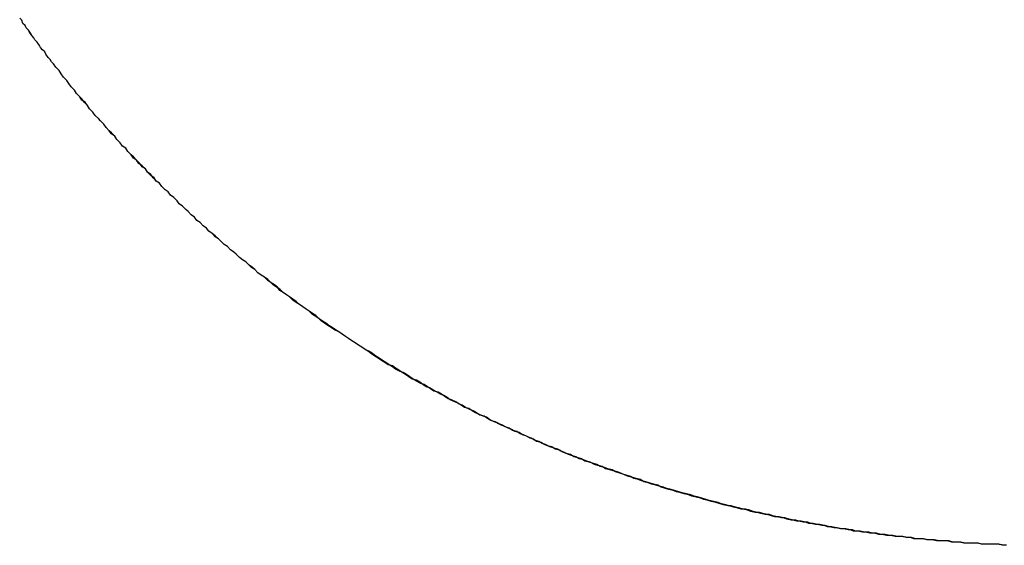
# Model space of a CAD drawing. Extents: x -55 to 3310, y -427 to 1727.
# Tile 35 of 79: x 1014.01 to 1014.911, y 528.819 to 529.299. Entities that reach past the tile are written whole.
import ezdxf

# ---------------------------------------------------------------- set-up
doc = ezdxf.new("R2010")
doc.units = 0
doc.linetypes.add('DURCHGEHEND', pattern=[0])
doc.layers.add('KF_PASSIO_SUB_15_FRONT', color=7, linetype='DURCHGEHEND')

# ---------------------------------------------------------------- blocks, each defined once
blk = doc.blocks.new('KF_PASSIO_SUB_15_FRONT')
at = {"layer": 'KF_PASSIO_SUB_15_FRONT'}
for points in [[(-216.242, -392.504, 0), (-216.244, -392.502, 0), (-216.245, -392.5, 0), (-216.247, -392.498, 0), (-216.249, -392.495, 0), (-216.25, -392.493, 0), (-216.252, -392.491, 0), (-216.254, -392.489, 0), (-216.255, -392.487, 0), (-216.257, -392.484, 0), (-216.259, -392.482, 0), (-216.26, -392.48, 0), (-216.262, -392.478, 0), (-216.264, -392.475, 0), (-216.265, -392.473, 0), (-216.267, -392.471, 0), (-216.268, -392.469, 0), (-216.27, -392.467, 0), (-216.271, -392.464, 0), (-216.273, -392.462, 0)], [(-216.242, -392.504, 0), (-216.244, -392.502, 0), (-216.245, -392.5, 0), (-216.247, -392.498, 0), (-216.249, -392.495, 0), (-216.25, -392.493, 0), (-216.252, -392.491, 0), (-216.254, -392.489, 0), (-216.255, -392.487, 0), (-216.257, -392.484, 0), (-216.259, -392.482, 0), (-216.26, -392.48, 0), (-216.262, -392.478, 0), (-216.263, -392.476, 0), (-216.265, -392.473, 0), (-216.267, -392.471, 0), (-216.268, -392.469, 0), (-216.27, -392.467, 0), (-216.271, -392.464, 0), (-216.273, -392.462, 0)], [(-215.37, -392.944, 0), (-215.374, -392.944, 0), (-215.378, -392.943, 0), (-215.382, -392.943, 0), (-215.386, -392.943, 0), (-215.39, -392.943, 0), (-215.393, -392.943, 0), (-215.397, -392.942, 0), (-215.401, -392.942, 0), (-215.405, -392.942, 0), (-215.409, -392.942, 0), (-215.413, -392.941, 0), (-215.416, -392.941, 0), (-215.42, -392.941, 0), (-215.424, -392.94, 0), (-215.428, -392.94, 0), (-215.432, -392.94, 0), (-215.436, -392.939, 0), (-215.439, -392.939, 0), (-215.443, -392.939, 0), (-215.447, -392.938, 0), (-215.451, -392.938, 0), (-215.455, -392.938, 0), (-215.458, -392.937, 0), (-215.462, -392.937, 0), (-215.466, -392.936, 0), (-215.47, -392.936, 0), (-215.474, -392.935, 0), (-215.477, -392.935, 0), (-215.481, -392.934, 0), (-215.485, -392.934, 0), (-215.489, -392.933, 0), (-215.493, -392.933, 0), (-215.496, -392.932, 0), (-215.5, -392.932, 0), (-215.504, -392.931, 0), (-215.508, -392.931, 0), (-215.511, -392.93, 0), (-215.515, -392.93, 0), (-215.519, -392.929, 0), (-215.522, -392.929, 0), (-215.526, -392.928, 0), (-215.53, -392.927, 0), (-215.534, -392.927, 0), (-215.537, -392.926, 0), (-215.541, -392.925, 0), (-215.545, -392.925, 0), (-215.549, -392.924, 0), (-215.552, -392.923, 0), (-215.556, -392.923, 0), (-215.56, -392.922, 0), (-215.563, -392.921, 0), (-215.567, -392.921, 0), (-215.571, -392.92, 0), (-215.574, -392.919, 0), (-215.578, -392.918, 0), (-215.582, -392.918, 0), (-215.585, -392.917, 0), (-215.589, -392.916, 0), (-215.593, -392.915, 0), (-215.596, -392.914, 0), (-215.6, -392.914, 0), (-215.604, -392.913, 0), (-215.607, -392.912, 0), (-215.611, -392.911, 0), (-215.614, -392.91, 0), (-215.618, -392.909, 0), (-215.622, -392.908, 0), (-215.625, -392.908, 0), (-215.629, -392.907, 0), (-215.632, -392.906, 0), (-215.636, -392.905, 0), (-215.64, -392.904, 0), (-215.643, -392.903, 0), (-215.647, -392.902, 0), (-215.65, -392.901, 0), (-215.654, -392.9, 0), (-215.658, -392.899, 0), (-215.661, -392.898, 0), (-215.665, -392.897, 0), (-215.668, -392.896, 0), (-215.672, -392.895, 0), (-215.675, -392.894, 0), (-215.679, -392.893, 0), (-215.682, -392.892, 0), (-215.686, -392.891, 0), (-215.689, -392.889, 0), (-215.693, -392.888, 0), (-215.697, -392.887, 0), (-215.7, -392.886, 0), (-215.704, -392.885, 0), (-215.707, -392.884, 0), (-215.711, -392.883, 0), (-215.714, -392.881, 0), (-215.718, -392.88, 0), (-215.721, -392.879, 0), (-215.724, -392.878, 0), (-215.728, -392.877, 0), (-215.731, -392.875, 0), (-215.735, -392.874, 0), (-215.738, -392.873, 0), (-215.742, -392.872, 0), (-215.745, -392.87, 0), (-215.749, -392.869, 0), (-215.752, -392.868, 0), (-215.756, -392.867, 0), (-215.759, -392.865, 0), (-215.762, -392.864, 0), (-215.766, -392.863, 0), (-215.769, -392.861, 0), (-215.773, -392.86, 0), (-215.776, -392.859, 0), (-215.779, -392.857, 0), (-215.783, -392.856, 0), (-215.786, -392.854, 0), (-215.79, -392.853, 0), (-215.793, -392.852, 0), (-215.796, -392.85, 0), (-215.8, -392.849, 0), (-215.803, -392.847, 0), (-215.806, -392.846, 0), (-215.81, -392.844, 0), (-215.813, -392.843, 0), (-215.816, -392.841, 0), (-215.82, -392.84, 0), (-215.823, -392.838, 0), (-215.826, -392.837, 0), (-215.83, -392.835, 0), (-215.833, -392.834, 0), (-215.836, -392.832, 0), (-215.839, -392.831, 0), (-215.843, -392.829, 0), (-215.846, -392.827, 0), (-215.849, -392.826, 0), (-215.853, -392.824, 0), (-215.856, -392.823, 0), (-215.859, -392.821, 0), (-215.862, -392.819, 0), (-215.866, -392.818, 0), (-215.869, -392.816, 0), (-215.872, -392.814, 0), (-215.875, -392.813, 0), (-215.879, -392.811, 0), (-215.882, -392.809, 0), (-215.885, -392.807, 0), (-215.888, -392.806, 0), (-215.891, -392.804, 0), (-215.895, -392.802, 0), (-215.898, -392.8, 0), (-215.901, -392.799, 0), (-215.904, -392.797, 0), (-215.907, -392.795, 0), (-215.91, -392.793, 0), (-215.914, -392.792, 0), (-215.917, -392.79, 0), (-215.92, -392.788, 0), (-215.923, -392.786, 0), (-215.926, -392.784, 0), (-215.929, -392.782, 0), (-215.932, -392.78, 0), (-215.936, -392.779, 0), (-215.939, -392.777, 0), (-215.942, -392.775, 0), (-215.945, -392.773, 0), (-215.948, -392.771, 0), (-215.951, -392.769, 0), (-215.954, -392.767, 0), (-215.957, -392.765, 0), (-215.96, -392.763, 0), (-215.963, -392.761, 0), (-215.966, -392.759, 0), (-215.969, -392.757, 0), (-215.972, -392.755, 0), (-215.975, -392.753, 0), (-215.978, -392.751, 0), (-215.981, -392.749, 0), (-215.985, -392.747, 0), (-215.988, -392.745, 0), (-215.991, -392.743, 0), (-215.994, -392.741, 0), (-215.997, -392.739, 0), (-215.999, -392.737, 0), (-216.002, -392.734, 0), (-216.005, -392.732, 0), (-216.008, -392.73, 0), (-216.011, -392.728, 0), (-216.014, -392.726, 0), (-216.017, -392.724, 0), (-216.02, -392.721, 0), (-216.023, -392.719, 0), (-216.026, -392.717, 0), (-216.029, -392.715, 0), (-216.032, -392.713, 0), (-216.035, -392.71, 0), (-216.038, -392.708, 0), (-216.041, -392.706, 0), (-216.043, -392.704, 0), (-216.046, -392.701, 0), (-216.049, -392.699, 0), (-216.052, -392.697, 0), (-216.055, -392.695, 0), (-216.058, -392.692, 0), (-216.061, -392.69, 0), (-216.063, -392.688, 0), (-216.066, -392.685, 0), (-216.069, -392.683, 0), (-216.072, -392.681, 0), (-216.075, -392.678, 0), (-216.077, -392.676, 0), (-216.08, -392.674, 0), (-216.083, -392.671, 0), (-216.086, -392.669, 0), (-216.089, -392.666, 0), (-216.091, -392.664, 0), (-216.094, -392.661, 0), (-216.097, -392.659, 0), (-216.1, -392.657, 0), (-216.102, -392.654, 0), (-216.105, -392.652, 0), (-216.108, -392.649, 0), (-216.111, -392.647, 0), (-216.113, -392.644, 0), (-216.116, -392.642, 0), (-216.119, -392.639, 0), (-216.121, -392.637, 0), (-216.124, -392.634, 0), (-216.127, -392.632, 0), (-216.129, -392.629, 0), (-216.132, -392.626, 0), (-216.135, -392.624, 0), (-216.137, -392.621, 0), (-216.14, -392.619, 0), (-216.143, -392.616, 0), (-216.145, -392.613, 0), (-216.148, -392.611, 0), (-216.15, -392.608, 0), (-216.153, -392.606, 0), (-216.156, -392.603, 0), (-216.158, -392.6, 0), (-216.161, -392.598, 0), (-216.163, -392.595, 0), (-216.166, -392.592, 0), (-216.169, -392.59, 0), (-216.171, -392.587, 0), (-216.174, -392.584, 0), (-216.176, -392.581, 0), (-216.179, -392.579, 0), (-216.181, -392.576, 0), (-216.184, -392.573, 0), (-216.186, -392.57, 0), (-216.189, -392.568, 0), (-216.191, -392.565, 0), (-216.194, -392.562, 0), (-216.196, -392.559, 0), (-216.199, -392.556, 0), (-216.201, -392.554, 0), (-216.204, -392.551, 0), (-216.206, -392.548, 0), (-216.209, -392.545, 0), (-216.211, -392.542, 0), (-216.213, -392.539, 0), (-216.216, -392.537, 0), (-216.218, -392.534, 0), (-216.221, -392.531, 0), (-216.223, -392.528, 0), (-216.226, -392.525, 0), (-216.228, -392.522, 0), (-216.23, -392.519, 0), (-216.233, -392.516, 0), (-216.235, -392.513, 0), (-216.237, -392.51, 0), (-216.24, -392.507, 0), (-216.242, -392.504, 0)], [(-215.37, -392.944, 0), (-215.373, -392.944, 0), (-215.377, -392.943, 0), (-215.381, -392.943, 0), (-215.385, -392.943, 0), (-215.389, -392.943, 0), (-215.393, -392.943, 0), (-215.396, -392.942, 0), (-215.4, -392.942, 0), (-215.404, -392.942, 0), (-215.408, -392.942, 0), (-215.412, -392.941, 0), (-215.415, -392.941, 0), (-215.419, -392.941, 0), (-215.423, -392.94, 0), (-215.427, -392.94, 0), (-215.431, -392.94, 0), (-215.434, -392.94, 0), (-215.438, -392.939, 0), (-215.442, -392.939, 0), (-215.446, -392.938, 0), (-215.45, -392.938, 0), (-215.453, -392.938, 0), (-215.457, -392.937, 0), (-215.461, -392.937, 0), (-215.465, -392.936, 0), (-215.468, -392.936, 0), (-215.472, -392.936, 0), (-215.476, -392.935, 0), (-215.48, -392.935, 0), (-215.484, -392.934, 0), (-215.487, -392.934, 0), (-215.491, -392.933, 0), (-215.495, -392.933, 0), (-215.499, -392.932, 0), (-215.502, -392.932, 0), (-215.506, -392.931, 0), (-215.51, -392.931, 0), (-215.513, -392.93, 0), (-215.517, -392.929, 0), (-215.521, -392.929, 0), (-215.525, -392.928, 0), (-215.528, -392.928, 0), (-215.532, -392.927, 0), (-215.536, -392.926, 0), (-215.539, -392.926, 0), (-215.543, -392.925, 0), (-215.547, -392.924, 0), (-215.551, -392.924, 0), (-215.554, -392.923, 0), (-215.558, -392.922, 0), (-215.562, -392.922, 0), (-215.565, -392.921, 0), (-215.569, -392.92, 0), (-215.573, -392.919, 0), (-215.576, -392.919, 0), (-215.58, -392.918, 0), (-215.584, -392.917, 0), (-215.587, -392.916, 0), (-215.591, -392.916, 0), (-215.595, -392.915, 0), (-215.598, -392.914, 0), (-215.602, -392.913, 0), (-215.605, -392.912, 0), (-215.609, -392.911, 0), (-215.613, -392.911, 0), (-215.616, -392.91, 0), (-215.62, -392.909, 0), (-215.624, -392.908, 0), (-215.627, -392.907, 0), (-215.631, -392.906, 0), (-215.634, -392.905, 0), (-215.638, -392.904, 0), (-215.642, -392.903, 0), (-215.645, -392.902, 0), (-215.649, -392.901, 0), (-215.652, -392.9, 0), (-215.656, -392.899, 0), (-215.659, -392.898, 0), (-215.663, -392.897, 0), (-215.667, -392.896, 0), (-215.67, -392.895, 0), (-215.674, -392.894, 0), (-215.677, -392.893, 0), (-215.681, -392.892, 0), (-215.684, -392.891, 0), (-215.688, -392.89, 0), (-215.691, -392.889, 0), (-215.695, -392.888, 0), (-215.698, -392.887, 0), (-215.702, -392.886, 0), (-215.705, -392.884, 0), (-215.709, -392.883, 0), (-215.712, -392.882, 0), (-215.716, -392.881, 0), (-215.719, -392.88, 0), (-215.723, -392.878, 0), (-215.726, -392.877, 0), (-215.73, -392.876, 0), (-215.733, -392.875, 0), (-215.737, -392.874, 0), (-215.74, -392.872, 0), (-215.744, -392.871, 0), (-215.747, -392.87, 0), (-215.751, -392.868, 0), (-215.754, -392.867, 0), (-215.757, -392.866, 0), (-215.761, -392.865, 0), (-215.764, -392.863, 0), (-215.768, -392.862, 0), (-215.771, -392.861, 0), (-215.775, -392.859, 0), (-215.778, -392.858, 0), (-215.781, -392.856, 0), (-215.785, -392.855, 0), (-215.788, -392.854, 0), (-215.792, -392.852, 0), (-215.795, -392.851, 0), (-215.798, -392.849, 0), (-215.802, -392.848, 0), (-215.805, -392.846, 0), (-215.808, -392.845, 0), (-215.812, -392.843, 0), (-215.815, -392.842, 0), (-215.818, -392.84, 0), (-215.822, -392.839, 0), (-215.825, -392.837, 0), (-215.828, -392.836, 0), (-215.832, -392.834, 0), (-215.835, -392.833, 0), (-215.838, -392.831, 0), (-215.842, -392.83, 0), (-215.845, -392.828, 0), (-215.848, -392.826, 0), (-215.852, -392.825, 0), (-215.855, -392.823, 0), (-215.858, -392.821, 0), (-215.861, -392.82, 0), (-215.865, -392.818, 0), (-215.868, -392.816, 0), (-215.871, -392.815, 0), (-215.874, -392.813, 0), (-215.878, -392.811, 0), (-215.881, -392.81, 0), (-215.884, -392.808, 0), (-215.887, -392.806, 0), (-215.89, -392.804, 0), (-215.894, -392.803, 0), (-215.897, -392.801, 0), (-215.9, -392.799, 0), (-215.903, -392.797, 0), (-215.906, -392.796, 0), (-215.91, -392.794, 0), (-215.913, -392.792, 0), (-215.916, -392.79, 0), (-215.919, -392.788, 0), (-215.922, -392.786, 0), (-215.925, -392.785, 0), (-215.929, -392.783, 0), (-215.932, -392.781, 0), (-215.935, -392.779, 0), (-215.938, -392.777, 0), (-215.941, -392.775, 0), (-215.944, -392.773, 0), (-215.947, -392.771, 0), (-215.95, -392.769, 0), (-215.953, -392.767, 0), (-215.957, -392.765, 0), (-215.96, -392.763, 0), (-215.963, -392.761, 0), (-215.966, -392.759, 0), (-215.969, -392.757, 0), (-215.972, -392.755, 0), (-215.975, -392.753, 0), (-215.978, -392.751, 0), (-215.981, -392.749, 0), (-215.984, -392.747, 0), (-215.987, -392.745, 0), (-215.99, -392.743, 0), (-215.993, -392.741, 0), (-215.996, -392.739, 0), (-215.999, -392.737, 0), (-216.002, -392.735, 0), (-216.005, -392.733, 0), (-216.008, -392.73, 0), (-216.011, -392.728, 0), (-216.014, -392.726, 0), (-216.017, -392.724, 0), (-216.02, -392.722, 0), (-216.023, -392.72, 0), (-216.026, -392.717, 0), (-216.029, -392.715, 0), (-216.032, -392.713, 0), (-216.035, -392.711, 0), (-216.037, -392.708, 0), (-216.04, -392.706, 0), (-216.043, -392.704, 0), (-216.046, -392.702, 0), (-216.049, -392.699, 0), (-216.052, -392.697, 0), (-216.055, -392.695, 0), (-216.058, -392.692, 0), (-216.06, -392.69, 0), (-216.063, -392.688, 0), (-216.066, -392.685, 0), (-216.069, -392.683, 0), (-216.072, -392.681, 0), (-216.075, -392.678, 0), (-216.077, -392.676, 0), (-216.08, -392.674, 0), (-216.083, -392.671, 0), (-216.086, -392.669, 0), (-216.089, -392.666, 0), (-216.091, -392.664, 0), (-216.094, -392.662, 0), (-216.097, -392.659, 0), (-216.1, -392.657, 0), (-216.102, -392.654, 0), (-216.105, -392.652, 0), (-216.108, -392.649, 0), (-216.111, -392.647, 0), (-216.113, -392.644, 0), (-216.116, -392.642, 0), (-216.119, -392.639, 0), (-216.121, -392.637, 0), (-216.124, -392.634, 0), (-216.127, -392.632, 0), (-216.129, -392.629, 0), (-216.132, -392.626, 0), (-216.135, -392.624, 0), (-216.137, -392.621, 0), (-216.14, -392.619, 0), (-216.143, -392.616, 0), (-216.145, -392.613, 0), (-216.148, -392.611, 0), (-216.151, -392.608, 0), (-216.153, -392.605, 0), (-216.156, -392.603, 0), (-216.158, -392.6, 0), (-216.161, -392.597, 0), (-216.164, -392.595, 0), (-216.166, -392.592, 0), (-216.169, -392.589, 0), (-216.171, -392.587, 0), (-216.174, -392.584, 0), (-216.176, -392.581, 0), (-216.179, -392.579, 0), (-216.181, -392.576, 0), (-216.184, -392.573, 0), (-216.186, -392.57, 0), (-216.189, -392.567, 0), (-216.191, -392.565, 0), (-216.194, -392.562, 0), (-216.196, -392.559, 0), (-216.199, -392.556, 0), (-216.201, -392.554, 0), (-216.204, -392.551, 0), (-216.206, -392.548, 0), (-216.209, -392.545, 0), (-216.211, -392.542, 0), (-216.214, -392.539, 0), (-216.216, -392.536, 0), (-216.218, -392.534, 0), (-216.221, -392.531, 0), (-216.223, -392.528, 0), (-216.226, -392.525, 0), (-216.228, -392.522, 0), (-216.23, -392.519, 0), (-216.233, -392.516, 0), (-216.235, -392.513, 0), (-216.237, -392.51, 0), (-216.24, -392.507, 0), (-216.242, -392.504, 0)]]:
    blk.add_polyline3d(points, dxfattribs=at)

msp = doc.modelspace()

# ---------------------------------------------------------------- block references
at = {"layer": 'KF_PASSIO_SUB_15_FRONT'}
msp.add_blockref('KF_PASSIO_SUB_15_FRONT', (1230.28345, 921.76274), dxfattribs=at)

doc.saveas('drawing.dxf')
